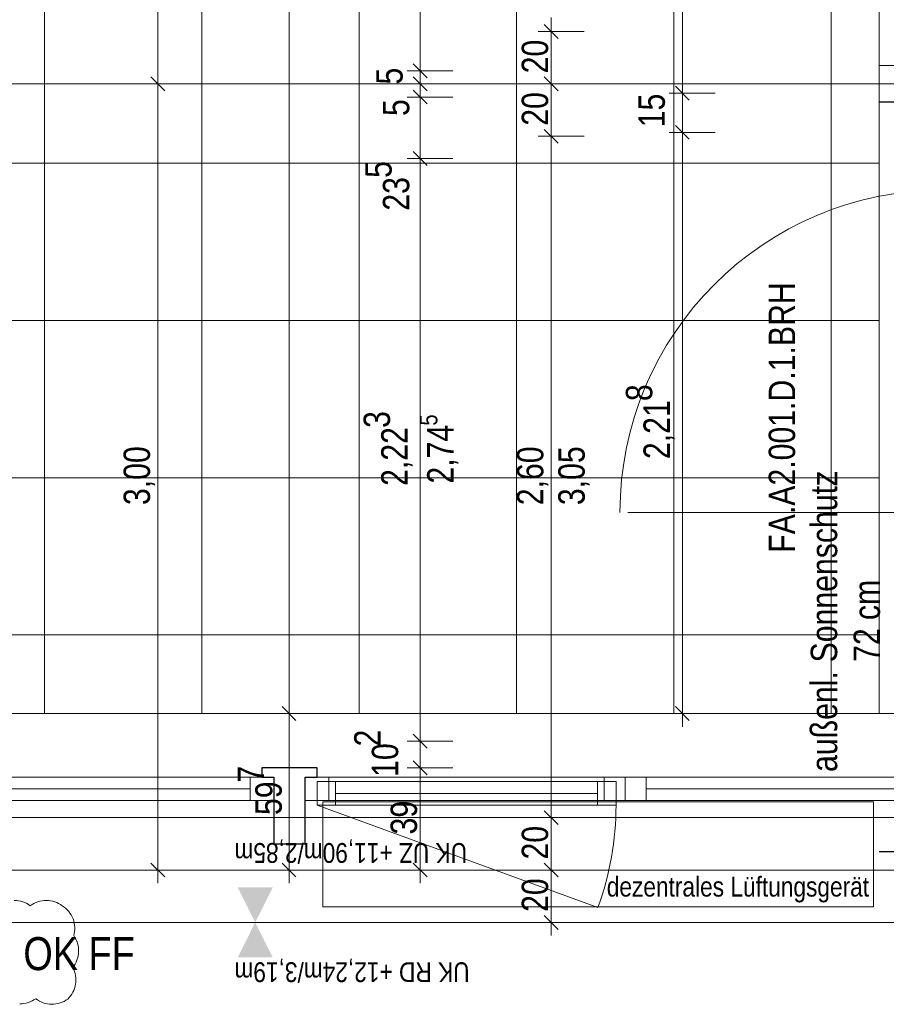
# Model space of a CAD drawing. Extents: x -620 to 300, y 62 to 1112.
# Tile 208 of 226: x -203 to -137, y 764 to 839. Entities that reach past the tile are written whole.
import ezdxf
from ezdxf.lldxf.tags import DXFTag

# ---------------------------------------------------------------- set-up
doc = ezdxf.new("R2010")
doc.units = 0
doc.layers.get('0').update_dxf_attribs({"lineweight": 13})
for name, color, linetype, lineweight, true_color in [('30 -33 Aussenwände- 7 Fassade_ Elemente', 7, 'Continuous', 9, 0x00aacc), ('30 -35 Decken- 1 Konstruktion-Träger- Stahlbeton', 7, 'Continuous', 13, 0x33aa00), ('60- 61 allgemeine Ausstattung- 4 Terrassen', 9, 'Continuous', 9, 0x808080), ('70 -72 Beschriftung- 1 Beschriftung allgemein', 7, 'Continuous', 9, 0xff6633), ('70 -76 Bemaßung- 2 Allgemein', 9, 'Continuous', 5, 0x808080), ('70 -77 Revision- 2 Wolken', 7, 'Continuous', 18, 0x944cff)]:
    doc.layers.add(name, color=color, linetype=linetype, lineweight=lineweight, true_color=true_color)
doc.layers.add('30 -33 Aussenwände- 8 Sonnenschutz', color=7, linetype='Continuous', lineweight=9)
doc.layers.add('70 -71 Achsen- 1 Gebäudeachsen', color=7, linetype='STRICHPUNKT2-A06CPVSFL0', lineweight=18)
doc.styles.get("Standard").update_dxf_attribs({"font": 'ARIALN.TTF'})
tags = doc.linetypes.add('grob-A06CPVSAL0', pattern=[14, 3, -8, 3]).pattern_tags.tags
tags[8:9] = [DXFTag(74, 4), DXFTag(75, 0), DXFTag(340, '0'), DXFTag(46, 0.0), DXFTag(50, 0.0), DXFTag(44, 0.0), DXFTag(45, 0.0)]
tags[6:7] = [DXFTag(74, 4), DXFTag(75, 0), DXFTag(340, '0'), DXFTag(46, 0.0), DXFTag(50, 0.0), DXFTag(44, 0.0), DXFTag(45, 0.0)]
tags[4:5] = [DXFTag(74, 4), DXFTag(75, 0), DXFTag(340, '0'), DXFTag(46, 0.0), DXFTag(50, 0.0), DXFTag(44, 0.0), DXFTag(45, 0.0)]
tags = doc.linetypes.add('STRICHPUNKT2-A06CPVSFL0', pattern=[12.7, 6.35, -3.175, 0, -3.175]).pattern_tags.tags
tags[10:11] = [DXFTag(74, 4), DXFTag(75, 0), DXFTag(340, '0'), DXFTag(46, 0.0), DXFTag(50, 0.0), DXFTag(44, 0.0), DXFTag(45, 0.0)]
tags[8:9] = [DXFTag(74, 4), DXFTag(75, 0), DXFTag(340, '0'), DXFTag(46, 0.0), DXFTag(50, 0.0), DXFTag(44, 0.0), DXFTag(45, 0.0)]
tags[6:7] = [DXFTag(74, 4), DXFTag(75, 0), DXFTag(340, '0'), DXFTag(46, 0.0), DXFTag(50, 0.0), DXFTag(44, 0.0), DXFTag(45, 0.0)]
tags[4:5] = [DXFTag(74, 4), DXFTag(75, 0), DXFTag(340, '0'), DXFTag(46, 0.0), DXFTag(50, 0.0), DXFTag(44, 0.0), DXFTag(45, 0.0)]

# ---------------------------------------------------------------- blocks, each defined once
blk = doc.blocks.new('Referenz-A06CPVSGL0')
at = {"layer": '30 -33 Aussenwände- 7 Fassade_ Elemente', "color": 0, "linetype": 'Continuous', "ltscale": 0.13}
for p, q in [((-137.519, 998.053), (-137.519, 835.853)), ((-137.519, 835.853), (-132.679, 835.853)), ((-126.979, 786.393), (-289.179, 786.393)), ((-208.079, 781.553), (-183.679, 781.553)), ((-183.679, 781.553), (-183.679, 779.753)), ((-181.279, 781.553), (-156.879, 781.553)), ((-181.279, 779.753), (-181.279, 781.553)), ((-156.879, 781.553), (-132.479, 781.553)), ((-156.879, 779.753), (-156.879, 781.553)), ((-180.379, 781.203), (-157.579, 781.203)), ((-180.379, 779.403), (-180.379, 781.203)), ((-157.579, 781.203), (-157.579, 779.403)), ((-183.679, 779.753), (-208.079, 779.753)), ((-156.879, 779.753), (-181.279, 779.753)), ((-157.579, 779.403), (-180.379, 779.403)), ((-132.479, 779.753), (-156.879, 779.753)), ((-286.079, 770.453), (-130.079, 770.453))]:
    blk.add_line(p, q, dxfattribs=at)
at = {"layer": '30 -33 Aussenwände- 7 Fassade_ Elemente', "color": 0, "linetype": 'grob-A06CPVSAL0', "ltscale": 0.13}
for p, q in [((-137.519, 833.453), (-137.519, 786.393)), ((-156.679, 801.753), (-132.679, 801.753)), ((-180.379, 779.403), (-158.954, 771.605)), ((-179.949, 779.653), (-137.949, 779.653)), ((-179.949, 771.653), (-179.949, 779.653)), ((-137.949, 779.653), (-137.949, 771.653)), ((-137.949, 771.653), (-179.949, 771.653))]:
    blk.add_line(p, q, dxfattribs=at)
at = {"layer": '30 -33 Aussenwände- 7 Fassade_ Elemente', "color": 0, "linetype": 'Continuous', "lineweight": 25, "ltscale": 0.25}
for p, q in [((-132.679, 833.053), (-137.519, 833.053)), ((-184.579, 782.253), (-184.579, 781.553)), ((-180.379, 782.253), (-184.579, 782.253)), ((-184.579, 781.553), (-183.679, 781.553)), ((-183.679, 781.553), (-183.679, 776.453)), ((-181.279, 776.453), (-181.279, 781.553)), ((-181.279, 781.553), (-180.379, 781.553)), ((-180.379, 781.553), (-180.379, 782.253)), ((-183.679, 776.453), (-181.279, 776.453)), ((-132.679, 775.853), (-137.519, 775.853))]:
    blk.add_line(p, q, dxfattribs=at)
at = {"layer": '30 -33 Aussenwände- 7 Fassade_ Elemente', "color": 0, "linetype": 'Continuous', "lineweight": 18, "ltscale": 0.18}
for p, q in [((-185.479, 781.553), (-183.679, 781.553)), ((-185.479, 779.753), (-185.479, 781.553)), ((-183.679, 781.553), (-183.679, 779.753)), ((-181.279, 781.553), (-179.479, 781.553)), ((-181.279, 779.753), (-181.279, 781.553)), ((-179.479, 781.553), (-179.479, 779.753)), ((-158.479, 781.553), (-156.879, 781.553)), ((-158.479, 779.753), (-158.479, 781.553)), ((-156.879, 781.553), (-156.879, 779.753)), ((-156.879, 781.553), (-155.279, 781.553)), ((-155.279, 781.553), (-155.279, 779.753)), ((-180.379, 781.203), (-178.979, 781.203)), ((-180.379, 779.403), (-180.379, 781.203)), ((-178.979, 781.203), (-178.979, 779.403)), ((-158.979, 781.203), (-157.579, 781.203)), ((-158.979, 779.403), (-158.979, 781.203)), ((-157.579, 781.203), (-157.579, 779.403)), ((-206.479, 780.653), (-185.479, 780.653)), ((-158.979, 780.303), (-178.979, 780.303)), ((-155.279, 780.653), (-134.279, 780.653)), ((-183.679, 779.753), (-185.479, 779.753)), ((-179.479, 779.753), (-181.279, 779.753)), ((-178.979, 779.403), (-180.379, 779.403)), ((-157.579, 779.403), (-158.979, 779.403)), ((-156.879, 779.753), (-158.479, 779.753)), ((-155.279, 779.753), (-156.879, 779.753))]:
    blk.add_line(p, q, dxfattribs=at)
at = {"layer": '30 -33 Aussenwände- 7 Fassade_ Elemente', "color": 0, "linetype": 'grob-A06CPVSAL0', "ltscale": 0.13}
for centre, major_axis, end_param in [((-132.679, 801.753), (0, 24.6), 1.570796), ((-180.379, 779.403), (21.425, -7.798), 0.349066)]:
    blk.add_ellipse(centre, major_axis=major_axis, ratio=1, start_param=0, end_param=end_param, dxfattribs=at)
at = {"layer": '30 -35 Decken- 1 Konstruktion-Träger- Stahlbeton', "color": 0, "linetype": 'grob-A06CPVSAL0', "lineweight": -2, "ltscale": 0.13}
for p, q in [((-129.579, 778.453), (-451.579, 778.453)), ((-129.579, 770.453), (-451.579, 770.453))]:
    blk.add_line(p, q, dxfattribs=at)
at = {"layer": '60- 61 allgemeine Ausstattung- 4 Terrassen', "color": 0}
for p, q in [((-201.159, 786.393), (-201.159, 1004.853)), ((-189.159, 786.393), (-189.159, 1004.853)), ((-177.159, 786.393), (-177.159, 1004.853)), ((-165.159, 786.393), (-165.159, 1004.853)), ((-153.159, 786.393), (-153.159, 1004.853)), ((-141.159, 786.393), (-141.159, 1004.853)), ((-137.519, 786.393), (-137.519, 998.653)), ((-443.639, 828.394), (-137.519, 828.394)), ((-443.639, 816.394), (-137.519, 816.394)), ((-443.639, 804.394), (-137.519, 804.394)), ((-443.639, 792.394), (-137.519, 792.394)), ((-443.639, 786.393), (-137.519, 786.393))]:
    blk.add_line(p, q, dxfattribs=at)
at = {"layer": '70 -71 Achsen- 1 Gebäudeachsen', "color": 0, "linetype": 'STRICHPUNKT2-A06CPVSFL0', "ltscale": 0.18}
for p, q in [((-538.631, 834.453), (76.533, 834.453)), ((-538.631, 774.453), (76.533, 774.453))]:
    blk.add_line(p, q, dxfattribs=at)
at = {"layer": '70 -76 Bemaßung- 2 Allgemein', "color": 0, "linetype": 'Continuous', "ltscale": 0.13}
for p, q in [((-192.519, 835.514), (-192.519, 998.393)), ((-182.519, 787.454), (-182.519, 998.393)), ((-172.519, 836.514), (-172.519, 997.393)), ((-152.519, 834.814), (-152.519, 994.393)), ((-162.519, 837.453), (-162.519, 839.514)), ((-162.519, 839.453), (-162.519, 837.393)), ((-160.019, 838.453), (-163.519, 838.453)), ((-160.019, 838.453), (-163.519, 838.453)), ((-172.519, 836.514), (-172.519, 837.574)), ((-162.519, 835.514), (-162.519, 837.393)), ((-172.519, 835.514), (-172.519, 836.574)), ((-172.519, 834.453), (-172.519, 836.514)), ((-172.519, 834.453), (-172.519, 836.514)), ((-152.519, 834.814), (-152.519, 835.874)), ((-192.519, 833.453), (-192.519, 835.514)), ((-192.519, 835.453), (-192.519, 833.393)), ((-170.019, 835.453), (-173.519, 835.453)), ((-170.019, 835.453), (-173.519, 835.453)), ((-172.519, 834.514), (-172.519, 835.574)), ((-172.519, 833.453), (-172.519, 835.514)), ((-172.519, 834.453), (-172.519, 835.453)), ((-172.519, 835.453), (-172.519, 833.393)), ((-162.519, 833.453), (-162.519, 835.514)), ((-162.519, 835.453), (-162.519, 833.393)), ((-190.019, 834.453), (-193.519, 834.453)), ((-190.019, 834.453), (-193.519, 834.453)), ((-170.019, 834.453), (-173.519, 834.453)), ((-170.019, 834.453), (-173.519, 834.453)), ((-172.519, 832.453), (-172.519, 834.514)), ((-172.519, 833.453), (-172.519, 834.453)), ((-172.519, 834.453), (-172.519, 832.393)), ((-160.019, 834.453), (-163.519, 834.453)), ((-160.019, 834.453), (-163.519, 834.453)), ((-152.519, 832.753), (-152.519, 834.814)), ((-152.519, 832.753), (-152.519, 834.814)), ((-192.519, 775.514), (-192.519, 833.393)), ((-170.019, 833.453), (-173.519, 833.453)), ((-170.019, 833.453), (-173.519, 833.453)), ((-172.519, 828.753), (-172.519, 833.453)), ((-172.519, 833.393), (-172.519, 832.333)), ((-162.519, 831.514), (-162.519, 833.393)), ((-150.019, 833.753), (-153.519, 833.753)), ((-150.019, 833.753), (-153.519, 833.753)), ((-152.519, 830.753), (-152.519, 833.753)), ((-172.519, 832.393), (-172.519, 831.333)), ((-162.519, 829.453), (-162.519, 831.514)), ((-162.519, 831.453), (-162.519, 829.393)), ((-152.519, 831.753), (-152.519, 829.693)), ((-152.519, 831.753), (-152.519, 829.693)), ((-160.019, 830.453), (-163.519, 830.453)), ((-160.019, 830.453), (-163.519, 830.453)), ((-150.019, 830.753), (-153.519, 830.753)), ((-150.019, 830.753), (-153.519, 830.753)), ((-172.519, 829.753), (-172.519, 827.693)), ((-172.519, 829.753), (-172.519, 827.693)), ((-152.519, 829.693), (-152.519, 828.633)), ((-152.519, 787.454), (-152.519, 829.693)), ((-162.519, 779.514), (-162.519, 829.393)), ((-170.019, 828.753), (-173.519, 828.753)), ((-170.019, 828.753), (-173.519, 828.753)), ((-172.519, 827.693), (-172.519, 826.633)), ((-172.519, 785.354), (-172.519, 827.693)), ((-182.519, 785.393), (-182.519, 787.454)), ((-182.519, 787.393), (-182.519, 785.333)), ((-152.519, 785.393), (-152.519, 787.454)), ((-180.019, 786.393), (-183.519, 786.393)), ((-180.019, 786.393), (-183.519, 786.393)), ((-172.519, 785.354), (-172.519, 786.414)), ((-150.019, 786.393), (-153.519, 786.393)), ((-182.519, 775.514), (-182.519, 785.333)), ((-172.519, 783.293), (-172.519, 785.354)), ((-172.519, 783.293), (-172.519, 785.354)), ((-170.019, 784.293), (-173.519, 784.293)), ((-170.019, 784.293), (-173.519, 784.293)), ((-172.519, 782.253), (-172.519, 784.293)), ((-172.519, 783.253), (-172.519, 781.193)), ((-172.519, 783.253), (-172.519, 781.193)), ((-170.019, 782.253), (-173.519, 782.253)), ((-170.019, 782.253), (-173.519, 782.253)), ((-172.519, 781.193), (-172.519, 780.133)), ((-172.519, 775.514), (-172.519, 781.193)), ((-162.519, 777.453), (-162.519, 779.514)), ((-162.519, 779.453), (-162.519, 777.393)), ((-160.019, 778.453), (-163.519, 778.453)), ((-160.019, 778.453), (-163.519, 778.453)), ((-162.519, 775.514), (-162.519, 777.393)), ((-192.519, 773.453), (-192.519, 775.514)), ((-182.519, 773.453), (-182.519, 775.514)), ((-172.519, 773.453), (-172.519, 775.514)), ((-162.519, 773.453), (-162.519, 775.514)), ((-162.519, 775.453), (-162.519, 773.393)), ((-190.019, 774.453), (-193.519, 774.453)), ((-180.019, 774.453), (-183.519, 774.453)), ((-170.019, 774.453), (-173.519, 774.453)), ((-160.019, 774.453), (-163.519, 774.453)), ((-160.019, 774.453), (-163.519, 774.453)), ((-162.519, 771.514), (-162.519, 773.393)), ((-162.519, 769.453), (-162.519, 771.514)), ((-160.019, 770.453), (-163.519, 770.453))]:
    blk.add_line(p, q, dxfattribs=at)
at = {"layer": '70 -76 Bemaßung- 2 Allgemein', "color": 0, "linetype": 'Continuous', "lineweight": 20, "ltscale": 0.2}
for p, q in [((-161.988, 837.923), (-163.049, 838.984)), ((-163.049, 838.984), (-161.988, 837.923)), ((-171.988, 834.923), (-173.049, 835.984)), ((-171.988, 834.923), (-173.049, 835.984)), ((-191.988, 833.923), (-193.049, 834.984)), ((-193.049, 834.984), (-191.988, 833.923)), ((-173.049, 834.984), (-171.988, 833.923)), ((-171.988, 833.923), (-173.049, 834.984)), ((-161.988, 833.923), (-163.049, 834.984)), ((-163.049, 834.984), (-161.988, 833.923)), ((-151.988, 833.223), (-153.049, 834.284)), ((-151.988, 833.223), (-153.049, 834.284)), ((-173.049, 833.984), (-171.988, 832.923)), ((-171.988, 832.923), (-173.049, 833.984)), ((-153.049, 831.284), (-151.988, 830.223)), ((-153.049, 831.284), (-151.988, 830.223)), ((-161.988, 829.923), (-163.049, 830.984)), ((-163.049, 830.984), (-161.988, 829.923)), ((-173.049, 829.284), (-171.988, 828.223)), ((-173.049, 829.284), (-171.988, 828.223)), ((-181.988, 785.863), (-183.049, 786.924)), ((-183.049, 786.924), (-181.988, 785.863)), ((-151.988, 785.863), (-153.049, 786.924)), ((-171.988, 783.763), (-173.049, 784.824)), ((-171.988, 783.763), (-173.049, 784.824)), ((-173.049, 782.784), (-171.988, 781.723)), ((-173.049, 782.784), (-171.988, 781.723)), ((-161.988, 777.923), (-163.049, 778.984)), ((-163.049, 778.984), (-161.988, 777.923)), ((-191.988, 773.923), (-193.049, 774.984)), ((-181.988, 773.923), (-183.049, 774.984)), ((-171.988, 773.923), (-173.049, 774.984)), ((-161.988, 773.923), (-163.049, 774.984)), ((-163.049, 774.984), (-161.988, 773.923)), ((-161.988, 769.923), (-163.049, 770.984))]:
    blk.add_line(p, q, dxfattribs=at)
at = {"layer": '70 -76 Bemaßung- 2 Allgemein', "color": 0, "lineweight": 0}
for points in [[(-186.431, 773.124), (-185.099, 770.453), (-183.761, 773.122)], [(-186.431, 767.783), (-185.099, 770.453), (-183.761, 767.785)]]:
    blk.add_solid(points, dxfattribs=at)
at = {"layer": '70 -77 Revision- 2 Wolken', "color": 0, "linetype": 'Continuous', "ltscale": 0.18}
for centre, major_axis in [((-203.467, 770.098), (1.219, 1.626)), ((-201.029, 770.098), (0, 2.032)), ((-201.029, 770.098), (1.219, 1.626)), ((-200.888, 770.001), (1.896, 0.731)), ((-200.888, 770.001), (1.955, -0.553)), ((-200.596, 768.281), (2.031, -0.064)), ((-200.596, 768.281), (1.586, -1.27)), ((-200.808, 766.064), (2.006, -0.321)), ((-200.808, 766.064), (1.413, -1.461)), ((-203.032, 766.275), (-0.026, -2.032)), ((-200.594, 766.244), (-1.24, -1.61)), ((-200.594, 766.244), (-0.026, -2.032))]:
    blk.add_ellipse(centre, major_axis=major_axis, ratio=1, start_param=0, end_param=0.643501, dxfattribs=at)
at = {"layer": '30 -33 Aussenwände- 7 Fassade_ Elemente', "color": 0, "linetype": 'ByBlock', "ltscale": 0.13, "char_height": 0.0036, "attachment_point": 1}
for s, insert in [('{\\fArial Narrow;instanceID}', (-195.978, 775.187)), ('{\\fArial Narrow;IFC_UUID}', (-195.978, 775.187)), ('{\\fArial Narrow;instanceID}', (-141.978, 775.187)), ('{\\fArial Narrow;IFC_UUID}', (-141.978, 775.187))]:
    blk.add_mtext(s, dxfattribs=dict(at, insert=insert))
at = {"layer": '30 -33 Aussenwände- 7 Fassade_ Elemente', "color": 0, "linetype": 'Continuous', "ltscale": 0.13, "attachment_point": 1}
for s, insert, char_height in [('{\\fArial Narrow;dezentrales Lüftungsgerät}', (-158.286, 773.94), 1.51033), ('{\\fArial Narrow;BRH 85cm ab OK FF}', (-221.528, 769.334), 2.51722)]:
    blk.add_mtext(s, dxfattribs=dict(at, insert=insert, char_height=char_height))
at = {"layer": '30 -33 Aussenwände- 8 Sonnenschutz', "color": 0, "linetype": 'Continuous', "ltscale": 0.13, "char_height": 2.01377, "attachment_point": 1, "rotation": 90}
for s, insert in [('{\\fArial Narrow;Sonnenschutz}', (-142.726, 790.301)), ('{\\fArial Narrow;cm}', (-139.463, 793.531)), ('{\\fArial Narrow;72}', (-139.463, 790.34)), ('{\\fArial Narrow;außenl.}', (-142.726, 781.941))]:
    blk.add_mtext(s, dxfattribs=dict(at, insert=insert))
at = {"layer": '70 -72 Beschriftung- 1 Beschriftung allgemein', "color": 0, "linetype": 'Continuous', "ltscale": 0.13, "insert": (-145.933, 798.669), "char_height": 2.01377, "attachment_point": 1, "rotation": 90}
blk.add_mtext('{\\fArial Narrow;FA.A2.001.D.1.BRH}', dxfattribs=at)
at = {"layer": '70 -76 Bemaßung- 2 Allgemein', "color": 0, "linetype": 'Continuous', "ltscale": 0.13, "attachment_point": 1}
for s, insert, char_height, rotation in [('{\\fArial Narrow;20}', (-164.77, 835.257), 2.01377, 90), ('{\\fArial Narrow;5}', (-175.866, 834.407), 2.01377, 90), ('{\\fArial Narrow;20}', (-164.77, 831.257), 2.01377, 90), ('{\\fArial Narrow;5}', (-175.361, 832), 2.01377, 90), ('{\\fArial Narrow;15}', (-155.87, 831.142), 2.01377, 90), ('{\\fArial Narrow;5}', (-176.703, 827.278), 2.01377, 90), ('{\\fArial Narrow;23}', (-175.361, 824.776), 2.01377, 90), ('{\\fArial Narrow;8}', (-156.829, 810.244), 2.01377, 90), ('{\\fArial Narrow;2,21}', (-155.487, 805.818), 2.01377, 90), ('{\\fArial Narrow;3}', (-176.829, 808.196), 2.01377, 90), ('{\\fArial Narrow;2,22}', (-175.487, 803.77), 2.01377, 90), ('{\\fArial Narrow;5}', (-172.543, 808.372), 1.34258, 90), ('{\\fArial Narrow;2,74}', (-171.983, 803.946), 2.01377, 90), ('{\\fArial Narrow;3,00}', (-195.134, 802.309), 2.01377, 90), ('{\\fArial Narrow;2,60}', (-165.134, 802.295), 2.01377, 90), ('{\\fArial Narrow;3,05}', (-161.981, 802.303), 2.01377, 90), ('{\\fArial Narrow;2}', (-177.548, 783.885), 2.01377, 90), ('{\\fArial Narrow;10}', (-176.205, 781.564), 2.01377, 90), ('{\\fArial Narrow;7}', (-186.431, 781.125), 2.01377, 90), ('{\\fArial Narrow;59}', (-185.088, 778.652), 2.01377, 90), ('{\\fArial Narrow;39}', (-174.77, 777.169), 2.01377, 90), ('{\\fArial Narrow;20}', (-164.77, 775.257), 2.01377, 90), ('{\\fArial Narrow;UK UZ +11,90m/2,85m}', (-168.939, 775.004), 1.51033, 180), ('{\\fArial Narrow;20}', (-164.77, 771.257), 2.01377, 90), ('{\\fArial Narrow;UK RD +12,24m/3,19m}', (-168.747, 765.903), 1.51033, 180)]:
    blk.add_mtext(s, dxfattribs=dict(at, insert=insert, char_height=char_height, rotation=rotation))

msp = doc.modelspace()

# ---------------------------------------------------------------- block references
at = {"color": 8, "lineweight": 13, "ltscale": 0.13, "true_color": 0x808080}
msp.add_blockref('Referenz-A06CPVSGL0', (0, 0), dxfattribs=at)

doc.saveas('drawing.dxf')
